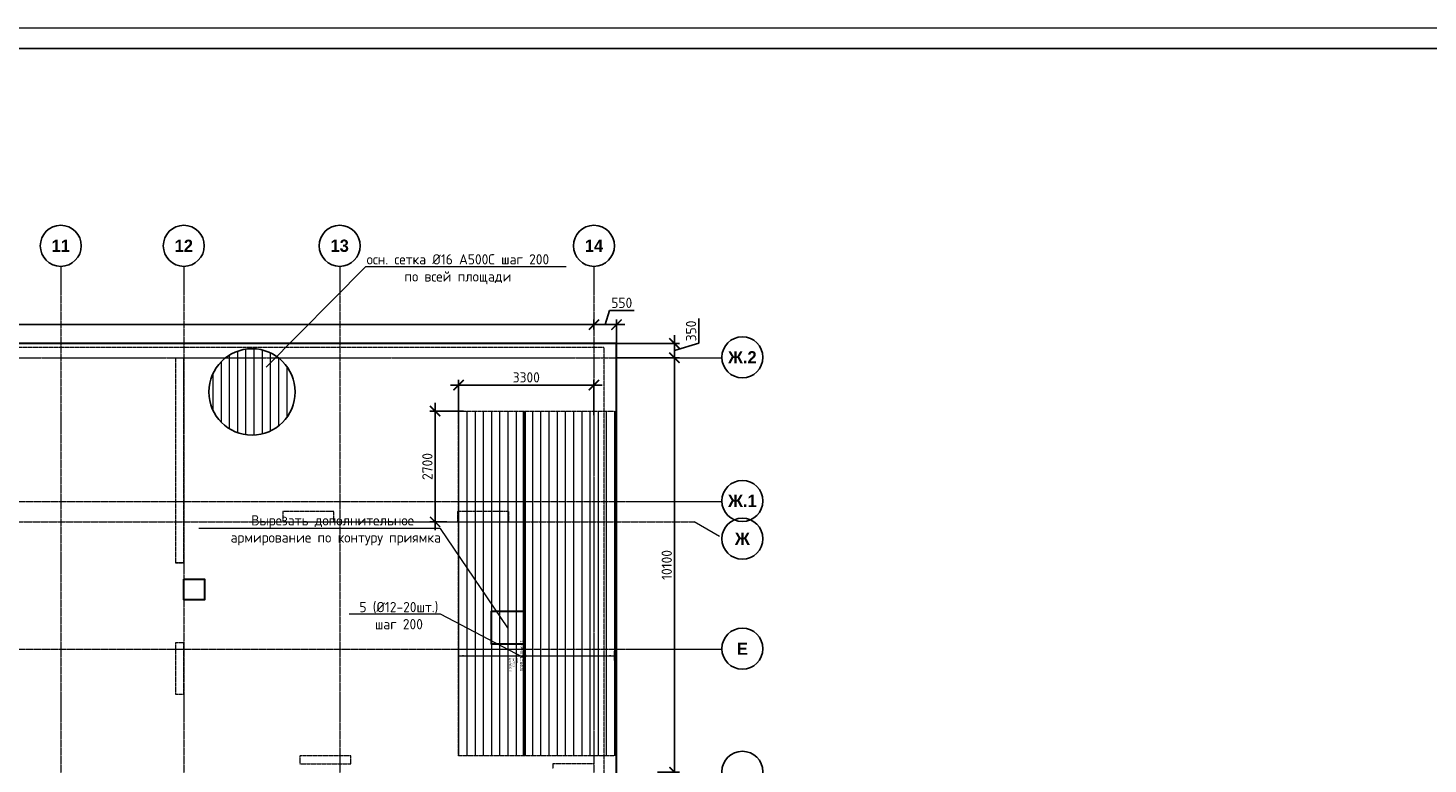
# Model space of a CAD drawing. Header units: millimetres. Extents: x -56135 to 1694203, y -446411 to -23139.
# Tile 200 of 256: x 895151 to 929287, y -116199 to -98264. Entities that reach past the tile are written whole.
import ezdxf
from ezdxf import colors
from ezdxf.entities.mleader import LeaderData, LeaderLine
from ezdxf.enums import TextEntityAlignment as Align
from ezdxf.math import Vec2, Vec3

# ---------------------------------------------------------------- set-up
doc = ezdxf.new("R2010")
doc.units = ezdxf.units.MM
doc.set_wipeout_variables(frame=1)
for name, pattern in [('01 Штриховая _4 мм_', [6, 3.5, -2.5]), ('______5', [1100, 800, -100, 100, -100]), ('GOST2.303 4', [7, 5, -2, 0]), ('осевая', [50.8, 31.75, -6.35, 6.35, -6.35])]:
    doc.linetypes.add(name, pattern=pattern)
for name, color, linetype, lineweight in [('0 Фундамент', 5, 'Continuous', 30), ('АрмСтер', 2, 'Continuous', 50), ('ВК_задание стр текст', 1, 'Continuous', 5), ('контур распр. стерхней', 2, 'GOST2.303 4', 20), ('Оси', 40, '______5', 18), ('подоснова', 151, 'Continuous', 5), ('РАЗМЕРЫ', 1, 'Continuous', 9), ('СТЕНЫ', 3, 'Continuous', 30), ('ТОНКИЕ', 7, 'Continuous', 9)]:
    doc.layers.add(name, color=color, linetype=linetype, lineweight=lineweight)
doc.layers.add('АрмСтер_атрибуты', color=2, linetype='Continuous', lineweight=0, plot=False)
doc.layers.add('АрмСтер_невид', color=8, linetype='Continuous', lineweight=0, plot=False)
doc.layers.add('ТОЛСТЫЕ_ОСНОВНЫЕ', color=6, linetype='Continuous')
doc.styles.add('Century Gothic', font='GOTHIC.TTF')
doc.styles.add('GOST-2.304_Type-B', font='GOST_Common.ttf')
doc.styles.get("Standard").update_dxf_attribs({"font": 'arial.ttf'})
doc.styles.add('Аннотативный', font='arial.ttf')
doc.dimstyles.new('СПДС', dxfattribs={"dimscale": 100, "dimtxt": 2.5, "dimasz": 2.5, "dimexe": 1.25, "dimexo": 0, "dimtad": 1, "dimdec": 0, "dimtxsty": 'GOST-2.304_Type-B', "dimblk": 'ARCHTICK', "dimcen": 2.5, "dimdle": 2, "dimadec": 0, "dimazin": 2, "dimtfac": 0.75, "dimtdec": 0, "dimtmove": 1, "dimatfit": 3, "dimfxl": 1, "dimtolj": 1, "dimarcsym": 1})

# ---------------------------------------------------------------- blocks, each defined once
blk = doc.blocks.new('NSY101')
at = {"color": 0, "linetype": 'ByBlock', "lineweight": -2}
blk.add_circle((0, 0), 50, dxfattribs=at)
blk = doc.blocks.new('оси 2.2-2.3')
at = {"layer": 'Оси', "color": 16, "linetype": 'осевая', "lineweight": 0, "transparency": 33554687}
for p, q in [((508254.9, -104267.9), (508254.9, -134893.5)), ((511254.9, -104267.9), (511254.9, -134893.5)), ((515054.9, -104267.9), (515054.9, -134893.5)), ((521254.5, -104267.9), (521254.9, -134893.5)), ((468076.3, -106495.4), (524372.9, -106495.4)), ((468076.3, -109995.4), (524372.9, -109995.4)), ((468653.8, -110495.4), (523696.4, -110495.4)), ((468076.3, -113595.4), (524372.9, -113595.4))]:
    blk.add_line(p, q, dxfattribs=at)
at = {"layer": 'Оси', "color": 16, "linetype": '______5', "lineweight": 0, "transparency": 33554687}
blk.add_line((524311.9, -110850.8), (523696.4, -110495.4), dxfattribs=at)
at = {"layer": 'Оси', "color": 16, "linetype": 'Continuous', "lineweight": 25, "transparency": 33554687, "xscale": 9.999999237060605, "yscale": 9.999999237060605, "zscale": 9.999999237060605}
for p in [(508254.4, -103767.9), (511254.4, -103767.9), (515054.4, -103767.9), (521254.4, -103767.9), (524872.8, -106485.2), (524872.8, -109985.2), (524872.8, -110905.2), (524872.8, -113585.2), (524872.8, -116585.2)]:
    blk.add_blockref('NSY101', p, dxfattribs=at)
at = {"layer": 'Оси', "color": 16, "linetype": 'Continuous', "lineweight": 25, "transparency": 33554687, "char_height": 300, "attachment_point": 5, "style": 'Century Gothic'}
for s, insert, width in [('\\A1;{\\fCentury Gothic|i0|b1;\\H300.000000;\\W1.000000;\\C16;11}\\P', (508254.4, -103767.9), 620), ('\\A1;{\\fCentury Gothic|i0|b1;\\H300.000000;\\W1.000000;\\C16;12}\\P', (511254.4, -103767.9), 620), ('\\A1;{\\fCentury Gothic|i0|b1;\\H300.000000;\\W1.000000;\\C16;13}\\P', (515054.4, -103767.9), 620), ('\\A1;{\\fCentury Gothic|i0|b1;\\H300.000000;\\W1.000000;\\C16;14}\\P', (521254.4, -103767.9), 620), ('\\A1;{\\fCentury Gothic|i0|b1;\\H300.000000;\\W1.000000;\\C16;Ж.2}\\P', (524872.8, -106485.2), 890), ('\\A1;{\\fCentury Gothic|i0|b1;\\H300.000000;\\W1.000000;\\C16;Ж.1}\\P', (524872.8, -109985.2), 890), ('\\A1;{\\fCentury Gothic|i0|b1;\\H300.000000;\\W1.000000;\\C16;Ж}\\P', (524872.8, -110905.2), 540), ('\\A1;{\\fCentury Gothic|i0|b1;\\H300.000000;\\W1.000000;\\C16;Е}\\P', (524872.8, -113585.2), 365)]:
    blk.add_mtext(s, dxfattribs=dict(at, insert=insert, width=width))
blk = doc.blocks.new('_ArchTick')
at = {"color": 0, "linetype": 'ByBlock', "const_width": 0.15}
blk.add_lwpolyline([(-0.5, -0.5), (0.5, 0.5)], dxfattribs=at)
blk = doc.blocks.new('*D165')
at = {"layer": 'DEFPOINTS', "color": 0, "transparency": 16777216}
for p in [(908951, -105492), (908951, -105611), (862151, -105949)]:
    blk.add_point(p, dxfattribs=at)
at = {"layer": 'РАЗМЕРЫ', "color": 0, "lineweight": -2, "transparency": 16777216}
for p, q in [((862151, -105949), (862151, -105367)), ((908951, -105611), (908951, -105367)), ((861951, -105492), (909151, -105492))]:
    blk.add_line(p, q, dxfattribs=at)
at = {"layer": 'РАЗМЕРЫ', "color": 0, "lineweight": -2, "transparency": 16777216, "xscale": 250, "yscale": 250, "zscale": 250, "rotation": 180}
blk.add_blockref('_ArchTick', (862151, -105492), dxfattribs=at)
at = {"layer": 'РАЗМЕРЫ', "color": 0, "lineweight": -2, "transparency": 16777216, "xscale": 250, "yscale": 250, "zscale": 250}
blk.add_blockref('_ArchTick', (908951, -105492), dxfattribs=at)
at = {"layer": 'РАЗМЕРЫ', "color": 0, "transparency": 16777216, "insert": (885551, -105305), "char_height": 250, "attachment_point": 5, "style": 'GOST-2.304_Type-B'}
blk.add_mtext('\\A1;46800', dxfattribs=at)
blk = doc.blocks.new('*D166')
at = {"layer": 'DEFPOINTS', "color": 0, "transparency": 16777216}
for p in [(908951, -105611), (909501, -105492), (909501, -105949)]:
    blk.add_point(p, dxfattribs=at)
at = {"layer": 'РАЗМЕРЫ', "color": 0, "lineweight": -2, "transparency": 16777216}
for p, q in [((908951, -105611), (908951, -105367)), ((909226, -105492), (909329, -105149)), ((909329, -105149), (909929, -105149)), ((909501, -105949), (909501, -105367)), ((908751, -105492), (909701, -105492))]:
    blk.add_line(p, q, dxfattribs=at)
at = {"layer": 'РАЗМЕРЫ', "color": 0, "lineweight": -2, "transparency": 16777216, "xscale": 250, "yscale": 250, "zscale": 250, "rotation": 180}
blk.add_blockref('_ArchTick', (908951, -105492), dxfattribs=at)
at = {"layer": 'РАЗМЕРЫ', "color": 0, "lineweight": -2, "transparency": 16777216, "xscale": 250, "yscale": 250, "zscale": 250}
blk.add_blockref('_ArchTick', (909501, -105492), dxfattribs=at)
at = {"layer": 'РАЗМЕРЫ', "color": 0, "transparency": 16777216, "insert": (909629, -104961), "char_height": 250, "attachment_point": 5, "style": 'GOST-2.304_Type-B'}
blk.add_mtext('\\A1;550', dxfattribs=at)
blk = doc.blocks.new('*D167')
at = {"layer": 'DEFPOINTS', "color": 0, "transparency": 16777216}
for p in [(909501, -105949), (909501, -106299), (910913, -106299)]:
    blk.add_point(p, dxfattribs=at)
at = {"layer": 'РАЗМЕРЫ', "color": 0, "lineweight": -2, "transparency": 16777216}
for p, q in [((911507, -105946), (911507, -105346)), ((910913, -105749), (910913, -106499)), ((909501, -105949), (911038, -105949)), ((910913, -106124), (911507, -105946)), ((909501, -106299), (911038, -106299))]:
    blk.add_line(p, q, dxfattribs=at)
at = {"layer": 'РАЗМЕРЫ', "color": 0, "lineweight": -2, "transparency": 16777216, "xscale": 250, "yscale": 250, "zscale": 250}
for p, rotation in [((910913, -105949), 90), ((910913, -106299), 270)]:
    blk.add_blockref('_ArchTick', p, dxfattribs=dict(at, rotation=rotation))
at = {"layer": 'РАЗМЕРЫ', "color": 0, "transparency": 16777216, "insert": (911319, -105646), "char_height": 250, "attachment_point": 5, "rotation": 90, "style": 'GOST-2.304_Type-B'}
blk.add_mtext('\\A1;350', dxfattribs=at)
blk = doc.blocks.new('*D168')
at = {"layer": 'DEFPOINTS', "color": 0, "transparency": 16777216}
for p in [(909501, -106299), (910501, -116399), (910913, -116399)]:
    blk.add_point(p, dxfattribs=at)
at = {"layer": 'РАЗМЕРЫ', "color": 0, "lineweight": -2, "transparency": 16777216}
for p, q in [((910913, -106099), (910913, -116599)), ((909501, -106299), (911038, -106299)), ((910501, -116399), (911038, -116399))]:
    blk.add_line(p, q, dxfattribs=at)
at = {"layer": 'РАЗМЕРЫ', "color": 0, "lineweight": -2, "transparency": 16777216, "xscale": 250, "yscale": 250, "zscale": 250}
for p, rotation in [((910913, -106299), 90), ((910913, -116399), 270)]:
    blk.add_blockref('_ArchTick', p, dxfattribs=dict(at, rotation=rotation))
at = {"layer": 'РАЗМЕРЫ', "color": 0, "transparency": 16777216, "insert": (910726, -111349), "char_height": 250, "attachment_point": 5, "rotation": 90, "style": 'GOST-2.304_Type-B'}
blk.add_mtext('\\A1;10100', dxfattribs=at)
blk = doc.blocks.new('*U43')
at = {"layer": 'ТОЛСТЫЕ_ОСНОВНЫЕ', "color": 6}
blk.add_lwpolyline([(20, 5), (886, 5), (886, 415), (20, 415)], close=True, dxfattribs=at)
at = {"layer": 'ТОНКИЕ'}
blk.add_lwpolyline([(0, 0), (891, 0), (891, 420), (0, 420)], close=True, dxfattribs=at)
blk = doc.blocks.new('*U193')
at = {"layer": 'АрмСтер_невид', "ltscale": 100}
for p, q in [((-5963, 2200), (2437, 2200)), ((-5963, 2000), (2437, 2000)), ((-5963, 1800), (2437, 1800)), ((-5963, 1600), (2437, 1600)), ((-5963, 1400), (2437, 1400)), ((-5963, 1200), (2437, 1200)), ((-5963, 1000), (2437, 1000)), ((-5963, 800), (2437, 800)), ((-5963, 600), (2437, 600)), ((-5963, 400), (2437, 400)), ((-5963, -200), (2437, -200)), ((-5963, -400), (2437, -400)), ((-5963, -600), (2437, -600)), ((-5963, -800), (2437, -800)), ((-5963, -1000), (2437, -1000)), ((-5963, -1200), (2437, -1200)), ((-5963, -1400), (2437, -1400)), ((-5963, -1600), (2437, -1600))]:
    blk.add_line(p, q, dxfattribs=at)
at = {"layer": 'РАЗМЕРЫ'}
for p, q in [((112, 2200), (-112, 2200)), ((112, -1600), (-112, -1600))]:
    blk.add_line(p, q, dxfattribs=at)
at = {"layer": 'РАЗМЕРЫ', "ltscale": 15}
blk.add_line((0, -1600), (0, 2200), dxfattribs=at)
at = {"layer": 'РАЗМЕРЫ'}
for points in [[(0, 2200), (21, 2075), (-21, 2075)], [(0, -1600), (21, -1475), (-21, -1475)]]:
    blk.add_solid(points, dxfattribs=at)
at = {"layer": 'АрмСтер_атрибуты', "color": 215, "ltscale": 15, "style": 'Аннотативный'}
for s, p in [('Lр=', (50, -368)), ('шаг', (51, -194)), ('n=', (51, -285))]:
    blk.add_text(s, height=50, dxfattribs=at).set_placement(p)
at = {"layer": 'АрмСтер_атрибуты', "color": 215, "style": 'Аннотативный'}
for tag, p, flags in [('КОЛ', (138, -285), 8), ('ШИРИНА', (173, -368), 8), ('ШАГ', (191, -194), 10)]:
    blk.add_attdef(tag, p, '', height=50, dxfattribs=dict(at, flags=flags))
at = {"layer": 'АрмСтер_атрибуты', "flags": 9}
for tag, p in [('МАССА', (-1034, -1010)), ('ОБОЗНАЧЕНИЕ', (-1034, -1124))]:
    blk.add_attdef(tag, p, '', height=75, dxfattribs=at)
at = {"linetype": 'Continuous', "lineweight": 0}
blk.add_wipeout([(35, 0), (28, 21), (11, 33), (-11, 33), (-28, 21), (-35, 0), (-28, -21), (-11, -33), (11, -33), (28, -21)], dxfattribs=at)
at = {"color": 0, "linetype": 'ByBlock', "lineweight": -2, "ltscale": 100}
blk.add_line((-5963, 0), (2437, 0), dxfattribs=at)
at = {"layer": 'АрмСтер_невид', "ltscale": 100}
for p, q in [((-5963, 200), (2437, 200)), ((-5963, 0), (2437, 0))]:
    blk.add_line(p, q, dxfattribs=at)
at = {"layer": 'РАЗМЕРЫ'}
blk.add_circle((0, 0), 35, dxfattribs=at)
at = {"layer": 'АрмСтер_атрибуты', "style": 'Аннотативный', "flags": 8}
blk.add_attdef('ПОЗ', (110, 30), '', height=75, dxfattribs=at)
blk.add_attdef('НАИМЕНОВАНИЕ', text='', height=75, dxfattribs=at).set_placement((0, -29), align=Align.TOP_CENTER)
blk = doc.blocks.new('_None')
blk = doc.blocks.new('*D202')
at = {"layer": 'DEFPOINTS', "color": 0, "transparency": 16777216}
for p in [(905651, -106965), (905651, -107807), (908951, -107695)]:
    blk.add_point(p, dxfattribs=at)
at = {"layer": 'РАЗМЕРЫ', "color": 0, "lineweight": -2, "transparency": 16777216}
for p, q in [((905651, -107807), (905651, -106840)), ((908951, -107695), (908951, -106840)), ((909151, -106965), (905451, -106965))]:
    blk.add_line(p, q, dxfattribs=at)
at = {"layer": 'РАЗМЕРЫ', "color": 0, "lineweight": -2, "transparency": 16777216, "xscale": 250, "yscale": 250, "zscale": 250, "rotation": 180}
blk.add_blockref('_ArchTick', (905651, -106965), dxfattribs=at)
at = {"layer": 'РАЗМЕРЫ', "color": 0, "lineweight": -2, "transparency": 16777216, "xscale": 250, "yscale": 250, "zscale": 250}
blk.add_blockref('_ArchTick', (908951, -106965), dxfattribs=at)
at = {"layer": 'РАЗМЕРЫ', "color": 0, "transparency": 16777216, "insert": (907301, -106777), "char_height": 250, "attachment_point": 5, "style": 'GOST-2.304_Type-B'}
blk.add_mtext('\\A1;3300', dxfattribs=at)
blk = doc.blocks.new('*D203')
at = {"layer": 'DEFPOINTS', "color": 0, "transparency": 16777216}
for p in [(905772, -107600), (905077, -110299), (905366, -110299)]:
    blk.add_point(p, dxfattribs=at)
at = {"layer": 'РАЗМЕРЫ', "color": 0, "lineweight": -2, "transparency": 16777216}
for p, q in [((905077, -107400), (905077, -110499)), ((905772, -107600), (904952, -107600)), ((905366, -110299), (904952, -110299))]:
    blk.add_line(p, q, dxfattribs=at)
at = {"layer": 'РАЗМЕРЫ', "color": 0, "lineweight": -2, "transparency": 16777216, "xscale": 250, "yscale": 250, "zscale": 250}
for p, rotation in [((905077, -107600), 90), ((905077, -110299), 270)]:
    blk.add_blockref('_ArchTick', p, dxfattribs=dict(at, rotation=rotation))
at = {"layer": 'РАЗМЕРЫ', "color": 0, "transparency": 16777216, "insert": (904890, -108949), "char_height": 250, "attachment_point": 5, "rotation": 90, "style": 'GOST-2.304_Type-B'}
blk.add_mtext('\\A1;2700', dxfattribs=at)
blk = doc.blocks.new('ов')
at = {"layer": '0 Фундамент', "lineweight": 30}
blk.add_lwpolyline([(720980, -157611), (720180, -157611), (720180, -156811), (720980, -156811)], close=True, dxfattribs=at)
blk = doc.blocks.new('вк')
at = {"layer": '0 Фундамент', "color": 5, "ltscale": 100}
blk.add_lwpolyline([(-525152, -928418), (-524652, -928418), (-524652, -928918), (-525152, -928918)], close=True, dxfattribs=at)
blk = doc.blocks.new('стены  тп')
at = {"layer": 'СТЕНЫ', "color": 251, "linetype": '01 Штриховая _4 мм_', "lineweight": 0, "true_color": 0x636466}
for p, q in [((589762, -316376, 3100), (542387, -316376, 3100)), ((589762, -327826, 3100), (589762, -316376, 3100)), ((569712, -316626, 3100), (579312, -316626, 3100)), ((579312, -316626, 3100), (579312, -317376, 3100)), ((579312, -316626, 3100), (579312, -321626, 3100)), ((579512, -316626, 3100), (585086, -316626, 3100)), ((579512, -317376, 3100), (579512, -316626, 3100)), ((579512, -321626, 3100), (579512, -316626, 3100)), ((585086, -316626, 3100), (589512, -316626, 3100)), ((589512, -316626, 3100), (589512, -326526, 3100)), ((582172, -320376, 3100), (581922, -320376, 3100)), ((581922, -320376, 3100), (581922, -320626, 3100)), ((582292, -320376, 3100), (582172, -320376, 3100)), ((582172, -320376, 3100), (582172, -320376, 3100)), ((583172, -320376, 3100), (582292, -320376, 3100)), ((583172, -320496, 3100), (583172, -320376, 3100)), ((583172, -320626, 3100), (583172, -320496, 3100)), ((586312, -320376, 3100), (586187, -320376, 3100)), ((586187, -320376, 3100), (586187, -320626, 3100)), ((587312, -320376, 3100), (586312, -320376, 3100)), ((587437, -320376, 3100), (587312, -320376, 3100)), ((587437, -320626, 3100), (587437, -320376, 3100)), ((581922, -320626, 3100), (582172, -320626, 3100)), ((582172, -320626, 3100), (582292, -320626, 3100)), ((582292, -320626, 3100), (583172, -320626, 3100)), ((586187, -320626, 3100), (586312, -320626, 3100)), ((586312, -320626, 3100), (587312, -320626, 3100)), ((587312, -320626, 3100), (587437, -320626, 3100)), ((579312, -321626, 3100), (579512, -321626, 3100)), ((579392, -323576, 3100), (579312, -323576, 3100)), ((579312, -323576, 3100), (579312, -323696, 3100)), ((579512, -323576, 3100), (579392, -323576, 3100)), ((579512, -324826, 3100), (579512, -323576, 3100)), ((579312, -323696, 3100), (579312, -324826, 3100)), ((579312, -324826, 3100), (579432, -324826, 3100)), ((579432, -324826, 3100), (579512, -324826, 3100)), ((583587, -326326, 3100), (582337, -326326, 3100)), ((582337, -326326, 3100), (582337, -326526, 3100)), ((583587, -326526, 3100), (583587, -326326, 3100)), ((582337, -326526, 3100), (583587, -326526, 3100)), ((589512, -326526, 3100), (588512, -326526, 3100)), ((588512, -326526, 3100), (588512, -326646, 3100))]:
    blk.add_line(p, q, dxfattribs=at)
at = {"layer": 'СТЕНЫ', "color": 251, "linetype": '01 Штриховая _4 мм_', "lineweight": 0, "true_color": 0x636466, "transparency": 33554687}
for p, q in [((579312, -320376, 3100), (579312, -321626, 3100)), ((579512, -321626, 3100), (579512, -320376, 3100)), ((579312, -321626, 3100), (579512, -321626, 3100)), ((579512, -321626, 3100), (579312, -321626, 3100))]:
    blk.add_line(p, q, dxfattribs=at)

msp = doc.modelspace()

# ---------------------------------------------------------------- linework, layer by layer
at = {"color": 2, "lineweight": 0, "ltscale": 100}
for p, q in [((900266.6, -108125.8), (900266.6, -106138.6)), ((900466.6, -108174.3), (900466.6, -106090.1)), ((900666.6, -108183.2), (900666.6, -106081.2)), ((900866.6, -108153.7), (900866.6, -106110.8)), ((899866.6, -107873.8), (899866.6, -106390.7)), ((900066.6, -108031.4), (900066.6, -106233)), ((901066.6, -108082), (901066.6, -106182.4)), ((901266.6, -107957.3), (901266.6, -106307.1)), ((899666.6, -107591.8), (899666.6, -106672.7)), ((901466.6, -107748.2), (901466.6, -106516.2))]:
    msp.add_line(p, q, dxfattribs=at)
at = {"ltscale": 100}
msp.add_circle((900613.4, -107132.2), 1052.4, dxfattribs=at)
at = {"layer": '0 Фундамент'}
msp.add_lwpolyline([(861851, -105949.2), (861851, -130129.2), (869201, -130129.2), (869201, -130129.2), (881701, -130129.2), (881701, -130129.2), (884051, -130129.2), (884051, -130129.2), (909501, -130129.2), (909501, -126049.2), (910981, -126049.2), (910981, -117449.2), (909501, -117449.2), (909501, -105949.2), (861851, -105949.2)], dxfattribs=at)
at = {"layer": 'контур распр. стерхней', "linetype": '01 Штриховая _4 мм_'}
msp.add_lwpolyline([(905651.4, -115999.7), (905651.4, -107599.7), (909451.4, -107599.7), (909451.4, -115999.7)], close=True, dxfattribs=at)

# ---------------------------------------------------------------- block references
at = {"xscale": 100, "yscale": 100, "zscale": 100}
msp.add_blockref('*U43', (850976.4, -140263.7), dxfattribs=at)
at = {"layer": 'ВК_задание стр текст', "color": 5}
msp.add_blockref('вк', (1424103, 816718.9), dxfattribs=at)
at = {"layer": 'РАЗМЕРЫ', "color": 1}
msp.add_blockref('оси 2.2-2.3', (387696.3, 196.2), dxfattribs=at)

# ---------------------------------------------------------------- dimensions: what is measured, and where the dimension line sits
for base, p1, p2, picture, middle in [((909501, -105492.3), (908950.9, -105610.8), (909501, -105949.2), '*D166', (909391.6, -104961.1)), ((908950.9, -105492.3), (862151.3, -105949.2), (908950.9, -105610.8), '*D165', (885551.1, -105304.8))]:
    dim = msp.add_linear_dim(base=base, p1=p1, p2=p2, dimstyle='СПДС', dxfattribs=at)
    dim.commit()
    dim.dimension.update_dxf_attribs({"geometry": picture, "text_midpoint": middle})
for base, p1, p2, picture, middle in [((910913.2, -106299.2), (909501, -105949.2), (909501, -106299.2), '*D167', (911319.5, -105883.5)), ((910913.2, -116399.2), (909501, -106299.2), (910501, -116399.2), '*D168', (910725.7, -111349.2))]:
    dim = msp.add_linear_dim(base=base, p1=p1, p2=p2, angle=90, dimstyle='СПДС', dxfattribs=at)
    dim.commit()
    dim.dimension.update_dxf_attribs({"geometry": picture, "text_midpoint": middle})

# ---------------------------------------------------------------- next in the draw order: block references
at = {"layer": 'АрмСтер', "ltscale": 15}
ref = msp.add_blockref('*U193', (907251.4, -113562.2), dxfattribs=dict(at, rotation=270))
ref.add_attrib('НАИМЕНОВАНИЕ', '12-A-III, L=8400', dxfattribs={"layer": 'АрмСтер_атрибуты', "height": 75, "rotation": 270, "style": 'Аннотативный', "flags": 8}).set_placement((907222, -113562.2), align=Align.TOP_CENTER)
ref.add_attrib('КОЛ', '20.0', (906966.2, -113700.2), dxfattribs={"layer": 'АрмСтер_атрибуты', "color": 215, "height": 50, "rotation": 270, "style": 'Аннотативный', "flags": 8})
ref.add_attrib('ШИРИНА', '3800.0', (906883.6, -113735), dxfattribs={"layer": 'АрмСтер_атрибуты', "color": 215, "height": 50, "rotation": 270, "style": 'Аннотативный', "flags": 8})

# ---------------------------------------------------------------- next in the draw order: block references
at = {"layer": 'РАЗМЕРЫ'}
msp.add_blockref('стены  тп', (319438.9, 210326.6, -3100), dxfattribs=at)
at = {"layer": 'РАЗМЕРЫ', "color": 1}
msp.add_blockref('ов', (186271.5, 44332), dxfattribs=at)

# ---------------------------------------------------------------- next in the draw order: dimensions: what is measured, and where the dimension line sits
dim = msp.add_linear_dim(base=(905651.3686, -106964.8885), p1=(908950.8908, -107695.414), p2=(905651.3686, -107806.6397), dimstyle='СПДС', dxfattribs=at)
dim.commit()
dim.dimension.update_dxf_attribs({"geometry": '*D202', "text_midpoint": (907301.1297, -106777.3885)})
dim = msp.add_linear_dim(base=(905077.3178, -110299.1555), p1=(905772.0359, -107599.6518), p2=(905366.0322, -110299.1555), angle=90, dimstyle='СПДС', dxfattribs=at)
dim.commit()
dim.dimension.update_dxf_attribs({"geometry": '*D203', "text_midpoint": (904889.8178, -108949.4036)})

# ---------------------------------------------------------------- next in the draw order: leaders
at = {"layer": 'подоснова', "color": 2, "ltscale": 0.3}
ml = msp.add_multileader_mtext('Standard', dxfattribs=at)
ml.set_content('осн. сетка %%C16 А500С шаг 200\\Pпо всей площади', color=2, style='GOST-2.304_Type-B')
ml.set_leader_properties(color=256, linetype='ByLayer', lineweight=15)
ml.set_arrow_properties(name='NONE')
ml.build(insert=Vec2(0, 0))
ml.multileader.update_dxf_attribs({"text_left_attachment_type": 6, "text_right_attachment_type": 6, "dogleg_length": 0.1, "arrow_head_size": 18})
ctx = ml.context
ctx.base_point, ctx.char_height, ctx.arrow_head_size, ctx.landing_gap_size, ctx.plane_origin = Vec3(903387.2, -104075.6), 250, 18, 20, Vec3(898833.2, -101900.1)
ctx.left_attachment, ctx.right_attachment, ctx.text_align_type = 6, 6, 1
notes = []
notes.append((ctx, [(0, (1, 1, 0), (903387.1, -104075.6), (1, 0), 0.1, [(0, [(900956.3, -106532.2)], 0, [])])]))
ctx.mtext.insert, ctx.mtext.alignment, ctx.mtext.flow_direction = Vec3(905633.7, -103775.6), 2, 5
ml = msp.add_multileader_mtext('Standard', dxfattribs=at)
ml.set_content('Вырезать дополнительное\\P армирование по контуру приямка', color=2, style='GOST-2.304_Type-B')
ml.set_leader_properties(color=256, linetype='ByLayer', lineweight=15)
ml.set_arrow_properties(name='NONE')
ml.build(insert=Vec2(0, 0))
ml.multileader.update_dxf_attribs({"text_left_attachment_type": 6, "text_right_attachment_type": 6, "dogleg_length": 0.1, "arrow_head_size": 18})
ctx = ml.context
ctx.base_point, ctx.char_height, ctx.arrow_head_size, ctx.landing_gap_size, ctx.plane_origin = Vec3(899951.7, -110461.7), 250, 18, 20, Vec3(889365.9, -105424.3)
ctx.left_attachment, ctx.right_attachment, ctx.text_align_type = 6, 6, 1
notes.append((ctx, [(1, (1, 1, 0), (905209.2, -110461.7), (-1, 0), 0.1, [(0, [(906851.3, -112879.2)], 0, [])])]))
ctx.mtext.insert, ctx.mtext.alignment, ctx.mtext.flow_direction = Vec3(902580.4, -110136.7), 2, 5
ml = msp.add_multileader_mtext('Standard', dxfattribs=at)
ml.set_content('5 (%%C12-20шт.)\\Pшаг 200', color=2, style='GOST-2.304_Type-B')
ml.set_leader_properties(color=256, linetype='ByLayer', lineweight=15)
ml.set_arrow_properties(name='NONE')
ml.build(insert=Vec2(0, 0))
ml.multileader.update_dxf_attribs({"text_left_attachment_type": 6, "text_right_attachment_type": 6, "dogleg_length": 0.1, "arrow_head_size": 18})
ctx = ml.context
ctx.base_point, ctx.char_height, ctx.arrow_head_size, ctx.landing_gap_size, ctx.plane_origin = Vec3(903181.6, -112550.8), 250, 18, 20, Vec3(898767.6, -111253.4)
ctx.left_attachment, ctx.right_attachment, ctx.text_align_type = 6, 6, 1
notes.append((ctx, [(1, (1, 1, 0), (905207.3, -112550.8), (-1, 0), 0.1, [(0, [(907224.5, -113603.9)], 0, [])])]))
ctx.mtext.insert, ctx.mtext.alignment, ctx.mtext.flow_direction = Vec3(904194.4, -112250.8), 2, 5
for ctx, leaders in notes:
    for number, flags, end, landing, length, lines in leaders:
        leader = LeaderData()
        leader.index, (leader.has_last_leader_line, leader.has_dogleg_vector, leader.attachment_direction) = number, flags
        leader.last_leader_point, leader.dogleg_vector, leader.dogleg_length = Vec3(end), Vec3(landing), length
        for number, points, colour, breaks in lines:
            line = LeaderLine()
            line.index, line.vertices, line.color, line.breaks = number, Vec3.list(points), colors.encode_raw_color(colour), breaks
            leader.lines.append(line)
        ctx.leaders.append(leader)

doc.saveas('drawing.dxf')
